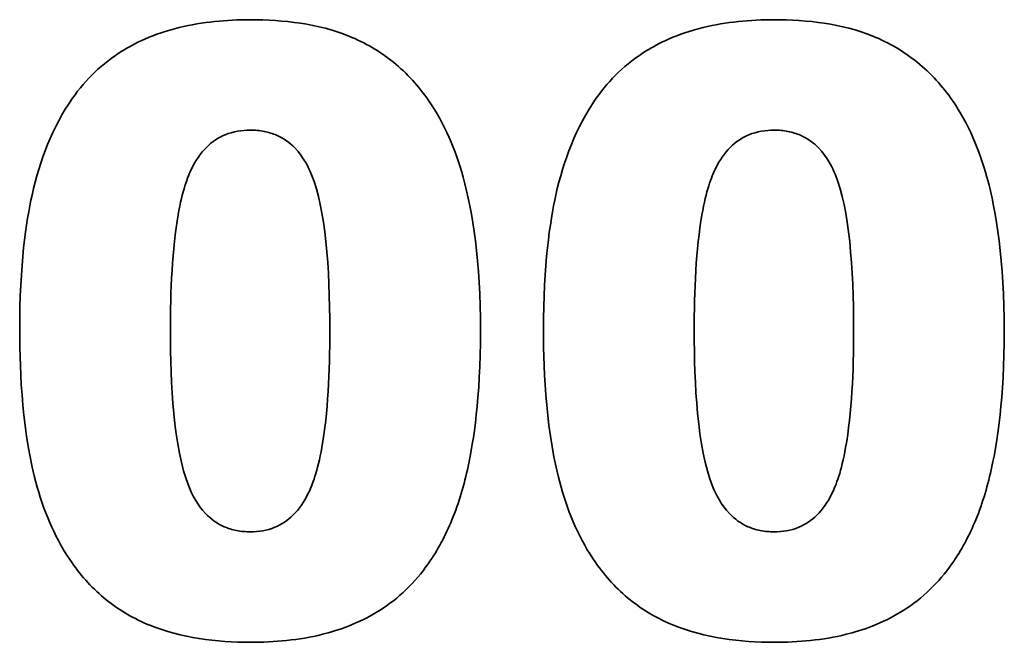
# Model space of a CAD drawing. Header units: millimetres. Extents: x 418 to 1262, y 363 to 824.
# Tile 8 of 12: x 909 to 934, y 600 to 615. Entities that reach past the tile are written whole.
import ezdxf

# ---------------------------------------------------------------- set-up
doc = ezdxf.new("R2010")
doc.units = ezdxf.units.MM
doc.header["$LTSCALE"] = 4
doc.layers.add('Krawędzie widoczne(ISO)', color=7, linetype='Continuous', lineweight=35, true_color=0x262659)

msp = doc.modelspace()

# ---------------------------------------------------------------- linework, layer by layer
at = {"layer": 'Krawędzie widoczne(ISO)'}
for points, knots in [([(915.005, 615.476), (914.409, 615.476), (913.803, 615.421), (912.564, 615.117), (912.098, 614.883), (911.29, 614.377), (910.879, 613.981), (910.544, 613.507)], [-0.3846895, -0.3846895, -0.3846895, -0.3846895, -0.286222, -0.286222, -0.1741969, -0.1741969, 0, 0, 0, 0]), ([(919.478, 613.446), (919.23, 613.808), (918.938, 614.131), (918.259, 614.68), (917.883, 614.901), (916.707, 615.376), (915.835, 615.476), (915.005, 615.476)], [-0.5116296, -0.5116296, -0.5116296, -0.5116296, -0.3795623, -0.3795623, -0.2488616, -0.2488616, 0, 0, 0, 0]), ([(928.145, 615.476), (927.549, 615.476), (926.944, 615.421), (925.704, 615.117), (925.239, 614.883), (924.43, 614.377), (924.02, 613.981), (923.684, 613.507)], [-0.3846895, -0.3846895, -0.3846895, -0.3846895, -0.286222, -0.286222, -0.1741969, -0.1741969, 0, 0, 0, 0]), ([(932.619, 613.446), (932.37, 613.808), (932.078, 614.131), (931.4, 614.68), (931.023, 614.901), (929.847, 615.376), (928.975, 615.476), (928.145, 615.476)], [-0.5116296, -0.5116296, -0.5116296, -0.5116296, -0.3795623, -0.3795623, -0.2488616, -0.2488616, 0, 0, 0, 0]), ([(910.544, 613.507), (910.039, 612.776), (909.72, 611.944), (909.38, 610.398), (909.219, 609.352), (909.219, 607.673)], [-1.148741, -1.148741, -1.148741, -1.148741, -0.503988, -0.503988, 0, 0, 0, 0]), ([(920.779, 607.673), (920.779, 609.41), (920.582, 610.664), (920.155, 612.207), (919.88, 612.866), (919.478, 613.446)], [-0.4803434, -0.4803434, -0.4803434, -0.4803434, -0.2115552, -0.2115552, 0, 0, 0, 0]), ([(923.684, 613.507), (923.179, 612.776), (922.86, 611.944), (922.52, 610.398), (922.359, 609.352), (922.359, 607.673)], [-1.148741, -1.148741, -1.148741, -1.148741, -0.503988, -0.503988, 0, 0, 0, 0]), ([(933.919, 607.673), (933.919, 609.41), (933.722, 610.664), (933.295, 612.207), (933.02, 612.866), (932.619, 613.446)], [-0.4803434, -0.4803434, -0.4803434, -0.4803434, -0.2115552, -0.2115552, 0, 0, 0, 0]), ([(913, 607.66), (913, 608.67), (913.044, 609.729), (913.299, 611.183), (913.428, 611.527), (913.633, 611.943), (913.755, 612.128), (914.045, 612.414), (914.198, 612.517), (914.574, 612.671), (914.788, 612.705), (915.005, 612.705)], [-0.3655657, -0.3655657, -0.3655657, -0.3655657, -0.2608264, -0.2608264, -0.1874156, -0.1874156, -0.1216415, -0.1216415, -0.0652695, -0.0652695, 0, 0, 0, 0]), ([(915.005, 612.705), (915.122, 612.705), (915.238, 612.695), (915.46, 612.652), (915.564, 612.621), (915.84, 612.5), (915.994, 612.39), (916.342, 612.027), (916.468, 611.766), (916.887, 610.733), (916.999, 609.273), (916.999, 607.673)], [-0.7266571, -0.7266571, -0.7266571, -0.7266571, -0.6872512, -0.6872512, -0.650297, -0.650297, -0.585261, -0.585261, -0.4802699, -0.4802699, 0, 0, 0, 0]), ([(926.14, 607.66), (926.14, 608.67), (926.184, 609.729), (926.439, 611.183), (926.568, 611.527), (926.773, 611.943), (926.895, 612.128), (927.185, 612.414), (927.339, 612.517), (927.714, 612.671), (927.928, 612.705), (928.145, 612.705)], [-0.3655657, -0.3655657, -0.3655657, -0.3655657, -0.2608264, -0.2608264, -0.1874156, -0.1874156, -0.1216415, -0.1216415, -0.0652695, -0.0652695, 0, 0, 0, 0]), ([(928.145, 612.705), (928.262, 612.705), (928.378, 612.695), (928.6, 612.652), (928.704, 612.621), (928.98, 612.5), (929.134, 612.39), (929.482, 612.027), (929.608, 611.766), (930.027, 610.733), (930.139, 609.273), (930.139, 607.673)], [-0.7266571, -0.7266571, -0.7266571, -0.7266571, -0.6872512, -0.6872512, -0.650297, -0.650297, -0.585261, -0.585261, -0.4802699, -0.4802699, 0, 0, 0, 0]), ([(909.219, 607.673), (909.219, 606.613), (909.287, 605.073), (909.851, 603.074), (910.129, 602.423), (910.532, 601.85)], [-0.6234091, -0.6234091, -0.6234091, -0.6234091, -0.2101563, -0.2101563, 0, 0, 0, 0]), ([(915.005, 602.628), (914.889, 602.628), (914.773, 602.638), (914.551, 602.681), (914.447, 602.713), (914.17, 602.835), (914.016, 602.947), (913.672, 603.309), (913.543, 603.57), (913.073, 604.732), (913, 606.374), (913, 607.66)], [-0.577293, -0.577293, -0.577293, -0.577293, -0.5465984, -0.5465984, -0.5177466, -0.5177466, -0.4667059, -0.4667059, -0.3860352, -0.3860352, 0, 0, 0, 0]), ([(916.999, 607.673), (916.999, 606.66), (916.953, 605.601), (916.693, 604.148), (916.562, 603.802), (916.354, 603.382), (916.231, 603.197), (915.942, 602.914), (915.792, 602.813), (915.425, 602.662), (915.217, 602.628), (915.005, 602.628)], [-0.3679166, -0.3679166, -0.3679166, -0.3679166, -0.2597446, -0.2597446, -0.1847231, -0.1847231, -0.1189865, -0.1189865, -0.0635411, -0.0635411, 0, 0, 0, 0]), ([(919.466, 601.826), (919.708, 602.169), (919.904, 602.541), (920.241, 603.36), (920.372, 603.813), (920.603, 604.898), (920.779, 605.959), (920.779, 607.673)], [-1.222648, -1.222648, -1.222648, -1.222648, -0.887117, -0.887117, -0.514093, -0.514093, 0, 0, 0, 0]), ([(922.359, 607.673), (922.359, 606.613), (922.428, 605.073), (922.991, 603.074), (923.269, 602.423), (923.672, 601.85)], [-0.6234091, -0.6234091, -0.6234091, -0.6234091, -0.2101563, -0.2101563, 0, 0, 0, 0]), ([(928.145, 602.628), (928.029, 602.628), (927.913, 602.638), (927.691, 602.681), (927.587, 602.713), (927.31, 602.835), (927.156, 602.947), (926.812, 603.309), (926.683, 603.57), (926.213, 604.732), (926.14, 606.374), (926.14, 607.66)], [-0.577293, -0.577293, -0.577293, -0.577293, -0.5465984, -0.5465984, -0.5177466, -0.5177466, -0.4667059, -0.4667059, -0.3860352, -0.3860352, 0, 0, 0, 0]), ([(930.139, 607.673), (930.139, 606.66), (930.093, 605.601), (929.833, 604.148), (929.702, 603.802), (929.494, 603.382), (929.371, 603.197), (929.083, 602.914), (928.932, 602.813), (928.565, 602.662), (928.357, 602.628), (928.145, 602.628)], [-0.3679166, -0.3679166, -0.3679166, -0.3679166, -0.2597446, -0.2597446, -0.1847231, -0.1847231, -0.1189865, -0.1189865, -0.0635411, -0.0635411, 0, 0, 0, 0]), ([(932.607, 601.826), (932.848, 602.169), (933.044, 602.541), (933.381, 603.36), (933.512, 603.813), (933.743, 604.898), (933.919, 605.959), (933.919, 607.673)], [-1.222648, -1.222648, -1.222648, -1.222648, -0.887117, -0.887117, -0.514093, -0.514093, 0, 0, 0, 0]), ([(910.532, 601.85), (910.775, 601.501), (911.06, 601.19), (911.723, 600.657), (912.091, 600.444), (913.27, 599.963), (914.156, 599.856), (915.005, 599.856)], [-0.507909, -0.507909, -0.507909, -0.507909, -0.3812267, -0.3812267, -0.2546903, -0.2546903, 0, 0, 0, 0]), ([(915.005, 599.856), (915.61, 599.856), (916.227, 599.911), (917.187, 600.149), (917.709, 600.317), (918.73, 600.962), (919.136, 601.354), (919.466, 601.826)], [-0.6615535, -0.6615535, -0.6615535, -0.6615535, -0.3622829, -0.3622829, -0.172699, -0.172699, 0, 0, 0, 0]), ([(923.672, 601.85), (923.915, 601.501), (924.2, 601.19), (924.863, 600.657), (925.232, 600.444), (926.41, 599.963), (927.296, 599.856), (928.145, 599.856)], [-0.507909, -0.507909, -0.507909, -0.507909, -0.3812267, -0.3812267, -0.2546903, -0.2546903, 0, 0, 0, 0]), ([(928.145, 599.856), (928.75, 599.856), (929.368, 599.911), (930.327, 600.149), (930.849, 600.317), (931.87, 600.962), (932.276, 601.354), (932.607, 601.826)], [-0.6615535, -0.6615535, -0.6615535, -0.6615535, -0.3622829, -0.3622829, -0.172699, -0.172699, 0, 0, 0, 0])]:
    msp.add_open_spline(points, degree=3, knots=knots, dxfattribs=at)

doc.saveas('drawing.dxf')
